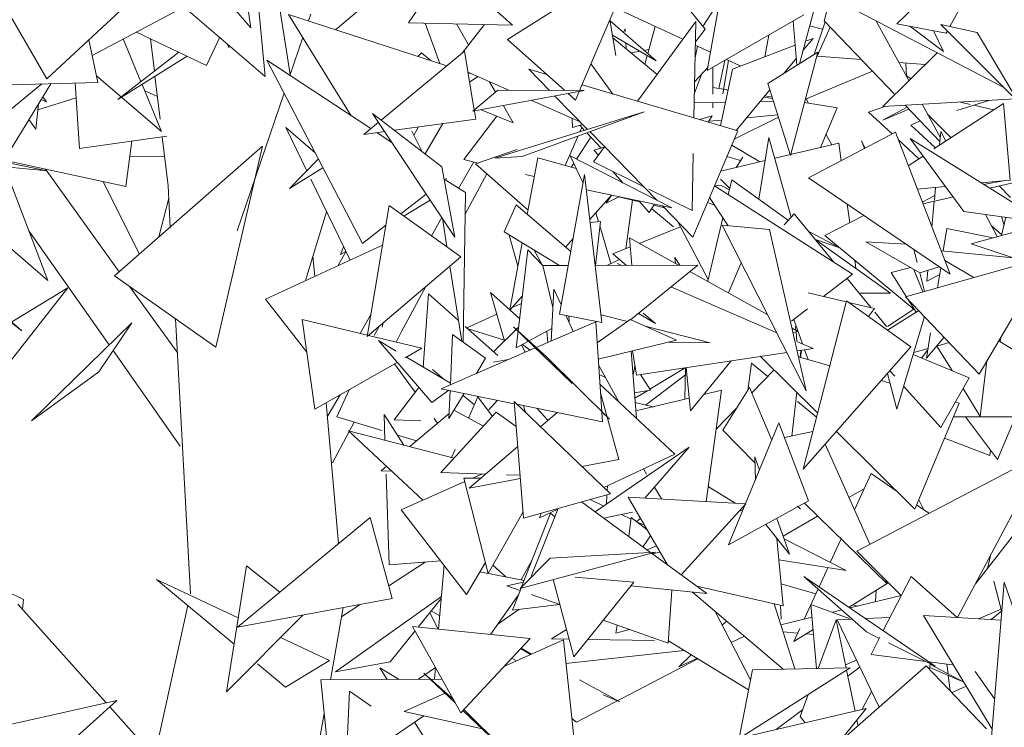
# Model space of a CAD drawing. Header units: metres. Extents: x -14.5 to 13.1, y -18.9 to 3.3.
# Tile 177 of 216: x 11.345 to 11.537, y 2.209 to 2.347. Entities that reach past the tile are written whole.
import ezdxf

# ---------------------------------------------------------------- set-up
doc = ezdxf.new("R2010")
doc.units = ezdxf.units.M
doc.layers.add('G-IMPT', color=7, linetype='Continuous', lineweight=5)
doc.layers.add('L-PLNT', color=7, linetype='Continuous', lineweight=5, true_color=0x005900)

# ---------------------------------------------------------------- blocks, each defined once
blk = doc.blocks.new('ÁRVORES ORNAMENTAIS - Pequeno e Médio Porte - Ipê-roxo-2940656-CORTE_CALÇADA')
at = {"layer": 'G-IMPT', "color": 253, "true_color": 0xaaaaaa}
for p, q in [((7.70893, 2.34503), (7.68801, 2.36949)), ((7.81598, 2.338), (7.82349, 2.36602)), ((7.70893, 2.34503), (7.70672, 2.36061)), ((7.71178, 2.33553), (7.68525, 2.35834)), ((7.7472, 2.35703), (7.7397, 2.34596)), ((7.75999, 2.34552), (7.7472, 2.35703)), ((7.75901, 2.34271), (7.78414, 2.35857)), ((7.77311, 2.33275), (7.78414, 2.35857)), ((7.7255, 2.34463), (7.73922, 2.3562)), ((7.66913, 2.33504), (7.65824, 2.35404)), ((7.66913, 2.33504), (7.68975, 2.35416)), ((7.71664, 2.33587), (7.71385, 2.35365)), ((7.79801, 2.33666), (7.80099, 2.35352)), ((7.82021, 2.352), (7.85586, 2.33335)), ((7.83496, 2.34581), (7.84117, 2.35177)), ((7.71178, 2.33553), (7.71035, 2.35071)), ((7.79282, 2.35067), (7.79761, 2.34472)), ((7.82083, 2.34636), (7.82211, 2.35101)), ((7.84533, 2.34526), (7.84768, 2.34951)), ((7.67802, 2.33963), (7.69598, 2.34911)), ((7.72855, 2.32785), (7.71632, 2.34762)), ((7.74717, 2.33759), (7.71632, 2.34762)), ((7.72021, 2.34636), (7.72065, 2.34767)), ((7.79324, 2.34277), (7.78112, 2.34838)), ((7.79715, 2.34529), (7.79943, 2.34876)), ((7.79801, 2.33666), (7.81687, 2.34753)), ((7.75999, 2.34552), (7.7397, 2.34596)), ((7.74296, 2.34589), (7.74581, 2.33803)), ((7.74906, 2.34576), (7.75141, 2.34166)), ((7.75456, 2.34564), (7.75011, 2.34002)), ((7.77901, 2.34656), (7.7802, 2.33963)), ((7.78803, 2.33857), (7.77903, 2.34639)), ((7.79575, 2.34621), (7.78442, 2.33067)), ((7.79541, 2.32743), (7.79575, 2.34621)), ((7.8155, 2.3377), (7.81477, 2.34632)), ((7.81885, 2.33981), (7.82099, 2.34619)), ((7.82083, 2.34636), (7.8346, 2.332)), ((7.83087, 2.34642), (7.83735, 2.33471)), ((7.83496, 2.34581), (7.84461, 2.34396)), ((7.84359, 2.34564), (7.8587, 2.3305)), ((7.84359, 2.34564), (7.85069, 2.34409)), ((7.70034, 2.33766), (7.68663, 2.34417)), ((7.77952, 2.3436), (7.78803, 2.33857)), ((7.78173, 2.34429), (7.78196, 2.34481)), ((7.78199, 2.34429), (7.78196, 2.34481)), ((7.78785, 2.34526), (7.78641, 2.33998)), ((7.79761, 2.34472), (7.79568, 2.34225)), ((7.82052, 2.34477), (7.81796, 2.34538)), ((7.81944, 2.33951), (7.82201, 2.34513)), ((7.84407, 2.34037), (7.83753, 2.34532)), ((7.84407, 2.34037), (7.84218, 2.34429)), ((7.84461, 2.34396), (7.8448, 2.34429)), ((7.8587, 2.3305), (7.85069, 2.34409)), ((7.67738, 2.34269), (7.67913, 2.33434)), ((7.68408, 2.34283), (7.68751, 2.3345)), ((7.69015, 2.33653), (7.68939, 2.34286)), ((7.70034, 2.33766), (7.70291, 2.34316)), ((7.7043, 2.34196), (7.70472, 2.34113)), ((7.71659, 2.33572), (7.71911, 2.34312)), ((7.7702, 2.33277), (7.75901, 2.34271)), ((7.78826, 2.33593), (7.77961, 2.34308)), ((7.78221, 2.34093), (7.78214, 2.34205)), ((7.79865, 2.34026), (7.79567, 2.34165)), ((7.80999, 2.34356), (7.80926, 2.33935)), ((7.81864, 2.34295), (7.81668, 2.3406)), ((7.81715, 2.34238), (7.81864, 2.34295)), ((7.69494, 2.34023), (7.68298, 2.331)), ((7.75064, 2.34046), (7.7344, 2.32702)), ((7.74226, 2.34011), (7.74157, 2.33941)), ((7.74411, 2.33858), (7.74226, 2.34011)), ((7.75255, 2.32893), (7.75064, 2.34046)), ((7.78318, 2.34013), (7.78486, 2.34044)), ((7.7857, 2.3406), (7.78663, 2.34077)), ((7.79562, 2.33918), (7.79607, 2.34146)), ((7.80296, 2.33693), (7.81517, 2.34162)), ((7.80983, 2.33413), (7.81959, 2.34028)), ((7.81422, 2.32011), (7.81959, 2.34028)), ((7.83224, 2.32966), (7.84285, 2.34015)), ((7.69652, 2.33947), (7.68298, 2.331)), ((7.73073, 2.30296), (7.71208, 2.33869)), ((7.71208, 2.33869), (7.73236, 2.32534)), ((7.77533, 2.33795), (7.7796, 2.33209)), ((7.7863, 2.33959), (7.78585, 2.33792)), ((7.80024, 2.33317), (7.80143, 2.33863)), ((7.80215, 2.33864), (7.80105, 2.3321)), ((7.80454, 2.33754), (7.80177, 2.33882)), ((7.81539, 2.33906), (7.81287, 2.33605)), ((7.81944, 2.33951), (7.82805, 2.33883)), ((7.83539, 2.33825), (7.84052, 2.33784)), ((7.83686, 2.33567), (7.83672, 2.33814)), ((7.75927, 2.33283), (7.75132, 2.33634)), ((7.75223, 2.33594), (7.75134, 2.33623)), ((7.76668, 2.33589), (7.76317, 2.33693)), ((7.76317, 2.33693), (7.76722, 2.33278)), ((7.79685, 2.33589), (7.7955, 2.33229)), ((7.79554, 2.33448), (7.79812, 2.33725)), ((7.79911, 2.33204), (7.79911, 2.33729)), ((7.80296, 2.33693), (7.80059, 2.3259)), ((7.81714, 2.33109), (7.83026, 2.33652)), ((7.67913, 2.33434), (7.6535, 2.33368)), ((7.65969, 2.32712), (7.66816, 2.33406)), ((7.66062, 2.31886), (7.66993, 2.3341)), ((7.67471, 2.33423), (7.6755, 2.3215)), ((7.67886, 2.33563), (7.69151, 2.32481)), ((7.68773, 2.33397), (7.69151, 2.32481)), ((7.69126, 2.32717), (7.69026, 2.33556)), ((7.75164, 2.33441), (7.75327, 2.33548)), ((7.75554, 2.33448), (7.7567, 2.33246)), ((7.81422, 2.32011), (7.80983, 2.33413)), ((7.83686, 2.33567), (7.83775, 2.3351)), ((7.68826, 2.3327), (7.69064, 2.3317)), ((7.70629, 2.30543), (7.71543, 2.33229)), ((7.75716, 2.33284), (7.7523, 2.32872)), ((7.77396, 2.33275), (7.7523, 2.32872)), ((7.75716, 2.33284), (7.77396, 2.33275)), ((7.77231, 2.33089), (7.77087, 2.33217)), ((7.77231, 2.33089), (7.77303, 2.33258)), ((7.80394, 2.32492), (7.77358, 2.33386)), ((7.80109, 2.33303), (7.79911, 2.33335)), ((7.80209, 2.33287), (7.80121, 2.33302)), ((7.81022, 2.33288), (7.80364, 2.32501)), ((7.66701, 2.32521), (7.66751, 2.33016)), ((7.67489, 2.33137), (7.6674, 2.32904)), ((7.66806, 2.33105), (7.66909, 2.33059)), ((7.66835, 2.33152), (7.66909, 2.33059)), ((7.7732, 2.32668), (7.76376, 2.33085)), ((7.76829, 2.33169), (7.77465, 2.3252)), ((7.79546, 2.33035), (7.80157, 2.33047)), ((7.79911, 2.32941), (7.79911, 2.33042)), ((7.80831, 2.3306), (7.81092, 2.33065)), ((7.80907, 2.3315), (7.81073, 2.33125)), ((7.81065, 2.33149), (7.80925, 2.33172)), ((7.82337, 2.32943), (7.81698, 2.33047)), ((7.81776, 2.33034), (7.81731, 2.33115)), ((7.83224, 2.32966), (7.85806, 2.33114)), ((7.85581, 2.33025), (7.84223, 2.32139)), ((7.84669, 2.32887), (7.85294, 2.33084)), ((7.84929, 2.33008), (7.84742, 2.33053)), ((7.85708, 2.31531), (7.85581, 2.33025)), ((7.74876, 2.30421), (7.73271, 2.32832)), ((7.74624, 2.31788), (7.73271, 2.32832)), ((7.75284, 2.32721), (7.75258, 2.32877)), ((7.75387, 2.32901), (7.76014, 2.32647)), ((7.78569, 2.32864), (7.75658, 2.31956)), ((7.75822, 2.32982), (7.76014, 2.32647)), ((7.76187, 2.31994), (7.78569, 2.32864)), ((7.82008, 2.32167), (7.82337, 2.32943)), ((7.83285, 2.3297), (7.82944, 2.32858)), ((7.83407, 2.32431), (7.82944, 2.32858)), ((7.83699, 2.32951), (7.83228, 2.32702)), ((7.83228, 2.32702), (7.83734, 2.32914)), ((7.8366, 2.32991), (7.84338, 2.32285)), ((7.8399, 2.3301), (7.84345, 2.32367)), ((7.85388, 2.32899), (7.85, 2.32991)), ((7.66566, 2.32712), (7.66701, 2.32521)), ((7.73387, 2.32658), (7.73099, 2.3242)), ((7.75284, 2.32721), (7.73698, 2.32503)), ((7.74641, 2.32633), (7.74294, 2.32043)), ((7.75692, 2.32778), (7.75049, 2.31931)), ((7.77172, 2.32554), (7.77167, 2.32735)), ((7.79899, 2.32785), (7.79647, 2.32712)), ((7.79818, 2.32661), (7.79899, 2.32785)), ((7.7983, 2.32679), (7.80083, 2.32702)), ((7.80325, 2.32329), (7.81188, 2.32759)), ((7.80571, 2.32748), (7.81173, 2.32805)), ((7.83954, 2.32685), (7.83773, 2.32603)), ((7.84556, 2.32356), (7.84096, 2.32817)), ((7.71988, 2.31714), (7.7158, 2.32559)), ((7.7158, 2.32559), (7.72152, 2.32062)), ((7.73508, 2.32477), (7.73099, 2.3242)), ((7.73355, 2.32456), (7.73652, 2.3226)), ((7.7423, 2.32092), (7.74036, 2.32485)), ((7.74074, 2.32408), (7.74167, 2.32567)), ((7.77369, 2.32618), (7.77172, 2.32554)), ((7.77312, 2.326), (7.77405, 2.32501)), ((7.77316, 2.32473), (7.77352, 2.32557)), ((7.77448, 2.32455), (7.7773, 2.32156)), ((7.77507, 2.32477), (7.78816, 2.3114)), ((7.80394, 2.32492), (7.7952, 2.30421)), ((7.81775, 2.31572), (7.83471, 2.32464)), ((7.83471, 2.32464), (7.84537, 2.29697)), ((7.83773, 2.32603), (7.84255, 2.3216)), ((7.8433, 2.32209), (7.84356, 2.3248)), ((7.84457, 2.32292), (7.84356, 2.3248)), ((7.6755, 2.3215), (7.69257, 2.3239)), ((7.6846, 2.31403), (7.68574, 2.32294)), ((7.69281, 2.31421), (7.69167, 2.32377)), ((7.77027, 2.31816), (7.77281, 2.32394)), ((7.7753, 2.32368), (7.77251, 2.3194)), ((7.80808, 2.31158), (7.81003, 2.32361)), ((7.81439, 2.30805), (7.81003, 2.32361)), ((7.81117, 2.31956), (7.82365, 2.32251)), ((7.82232, 2.3222), (7.82117, 2.32425)), ((7.82365, 2.32251), (7.82413, 2.31908)), ((7.82881, 2.32154), (7.82807, 2.32294)), ((7.82867, 2.32147), (7.82807, 2.32294)), ((7.83931, 2.31948), (7.83526, 2.32322)), ((7.86398, 2.30694), (7.83758, 2.3234)), ((7.84809, 2.30921), (7.83758, 2.3234)), ((7.64353, 2.32227), (7.66924, 2.31713)), ((7.68238, 2.29663), (7.71125, 2.32194)), ((7.7021, 2.28275), (7.71125, 2.32194)), ((7.7609, 2.3213), (7.75279, 2.31845)), ((7.77797, 2.32181), (7.77581, 2.31885)), ((7.77791, 2.32173), (7.77588, 2.32115)), ((7.77676, 2.32016), (7.77588, 2.32115)), ((7.80824, 2.31887), (7.80277, 2.32214)), ((7.64057, 2.31979), (7.66924, 2.31713)), ((7.6846, 2.31403), (7.66081, 2.31917)), ((7.69213, 2.31986), (7.68535, 2.31991)), ((7.72213, 2.31944), (7.71652, 2.31368)), ((7.75244, 2.31884), (7.74949, 2.3137)), ((7.75329, 2.31863), (7.75049, 2.31931)), ((7.76187, 2.31994), (7.75658, 2.31956)), ((7.76494, 2.31967), (7.76289, 2.30861)), ((7.77243, 2.31754), (7.76494, 2.31967)), ((7.79111, 2.30989), (7.77126, 2.32004)), ((7.77377, 2.3147), (7.77126, 2.32004)), ((7.78553, 2.31405), (7.77581, 2.31885)), ((7.79508, 2.30935), (7.79528, 2.32048)), ((7.80063, 2.31708), (7.8093, 2.31912)), ((7.80183, 2.31991), (7.8045, 2.31911)), ((7.80366, 2.31779), (7.80493, 2.31979)), ((7.8401, 2.32), (7.83722, 2.31812)), ((7.66089, 2.31791), (7.66933, 2.29575)), ((7.66891, 2.31742), (7.68329, 2.29743)), ((7.72303, 2.31772), (7.71652, 2.31368)), ((7.74876, 2.30421), (7.74624, 2.31788)), ((7.76305, 2.30943), (7.75279, 2.31845)), ((7.77196, 2.31855), (7.77148, 2.31782)), ((7.78151, 2.3148), (7.77956, 2.317)), ((7.68013, 2.31499), (7.68723, 2.30089)), ((7.72831, 2.29968), (7.72066, 2.31552)), ((7.74668, 2.31547), (7.75082, 2.31287)), ((7.74698, 2.31552), (7.74711, 2.31563)), ((7.75075, 2.30869), (7.75499, 2.31652)), ((7.76426, 2.316), (7.76253, 2.31641)), ((7.76917, 2.28918), (7.77408, 2.31642)), ((7.77746, 2.28754), (7.77408, 2.31642)), ((7.80062, 2.31552), (7.80241, 2.31369)), ((7.8028, 2.31534), (7.80211, 2.31246)), ((7.8028, 2.31534), (7.81386, 2.30746)), ((7.81775, 2.31572), (7.84537, 2.29697)), ((7.85708, 2.31531), (7.85144, 2.31476)), ((7.85191, 2.31447), (7.85612, 2.31521)), ((7.8531, 2.31373), (7.86052, 2.31546)), ((7.69325, 2.30616), (7.69281, 2.31421)), ((7.75082, 2.31287), (7.75038, 2.28372)), ((7.79111, 2.30989), (7.77444, 2.31338)), ((7.79508, 2.30935), (7.78659, 2.31353)), ((7.80074, 2.31423), (7.79942, 2.3142)), ((7.82633, 2.29697), (7.79942, 2.31419)), ((7.80074, 2.31423), (7.80233, 2.31339)), ((7.84448, 2.31408), (7.83898, 2.31354)), ((7.84231, 2.31137), (7.84254, 2.31389)), ((7.85718, 2.31193), (7.85495, 2.31416)), ((7.69294, 2.3118), (7.69104, 2.30423)), ((7.73822, 2.30875), (7.74318, 2.31259)), ((7.74396, 2.31142), (7.73884, 2.30831)), ((7.77932, 2.31236), (7.77511, 2.30761)), ((7.77932, 2.31236), (7.77829, 2.31084)), ((7.77829, 2.31084), (7.78075, 2.31206)), ((7.78483, 2.31105), (7.78071, 2.31204)), ((7.7834, 2.31139), (7.78213, 2.30193)), ((7.78665, 2.309), (7.78466, 2.31124)), ((7.79803, 2.31092), (7.79941, 2.31045)), ((7.8021, 2.3064), (7.79845, 2.3119)), ((7.83996, 2.311), (7.8424, 2.31228)), ((7.84008, 2.31069), (7.84576, 2.31201)), ((7.84183, 2.30616), (7.84229, 2.3112)), ((7.63357, 2.31), (7.66427, 2.28588)), ((7.72374, 2.30915), (7.71964, 2.29571)), ((7.73596, 2.31038), (7.73168, 2.28482)), ((7.7499, 2.30034), (7.73596, 2.31038)), ((7.7607, 2.31047), (7.75835, 2.3052)), ((7.7607, 2.31047), (7.77137, 2.30139)), ((7.78665, 2.309), (7.7877, 2.31061)), ((7.79142, 2.3062), (7.78714, 2.30974)), ((7.78963, 2.3099), (7.78756, 2.31039)), ((7.78925, 2.31028), (7.7952, 2.30421)), ((7.8253, 2.31059), (7.82579, 2.30699)), ((7.86398, 2.30694), (7.84809, 2.30921)), ((7.63769, 2.3086), (7.66427, 2.28588)), ((7.6544, 2.30867), (7.66933, 2.29575)), ((7.74622, 2.30802), (7.74418, 2.30446)), ((7.74632, 2.30787), (7.7472, 2.30229)), ((7.7772, 2.30722), (7.77518, 2.30702)), ((7.7772, 2.30722), (7.77619, 2.29866)), ((7.77627, 2.30892), (7.77678, 2.30718)), ((7.79817, 2.2959), (7.79228, 2.30719)), ((7.80105, 2.30798), (7.79809, 2.29557)), ((7.81499, 2.30871), (7.81303, 2.30656)), ((7.81499, 2.30871), (7.8227, 2.29929)), ((7.82855, 2.30839), (7.82096, 2.30453)), ((7.86737, 2.30777), (7.84951, 2.30291)), ((7.85459, 2.3043), (7.85226, 2.30861)), ((7.85543, 2.30816), (7.8559, 2.30653)), ((7.85543, 2.30452), (7.85626, 2.30805)), ((7.66565, 2.30543), (7.68131, 2.28316)), ((7.73073, 2.30296), (7.73532, 2.3065)), ((7.76919, 2.29864), (7.75835, 2.3052)), ((7.77708, 2.30618), (7.77919, 2.29903)), ((7.79281, 2.30617), (7.78475, 2.30297)), ((7.80094, 2.3065), (7.81013, 2.3057)), ((7.80094, 2.3065), (7.81733, 2.27422)), ((7.81013, 2.3057), (7.81733, 2.27422)), ((7.81782, 2.30526), (7.82384, 2.30209)), ((7.84475, 2.30589), (7.84406, 2.30149)), ((7.8538, 2.30408), (7.84475, 2.30589)), ((7.85545, 2.30461), (7.85341, 2.30648)), ((7.76104, 2.29854), (7.75933, 2.3046)), ((7.77182, 2.30389), (7.77036, 2.30225)), ((7.7833, 2.29869), (7.78283, 2.30404)), ((7.79241, 2.29872), (7.78283, 2.30404)), ((7.81902, 2.30379), (7.83377, 2.29329)), ((7.81914, 2.3037), (7.82384, 2.30209)), ((7.82096, 2.30453), (7.83837, 2.2901)), ((7.83947, 2.29721), (7.82897, 2.30326)), ((7.83678, 2.3028), (7.82897, 2.30326)), ((7.7118, 2.29212), (7.73466, 2.30259)), ((7.72594, 2.2986), (7.72752, 2.30131)), ((7.72706, 2.30227), (7.72646, 2.3008)), ((7.72747, 2.30141), (7.72646, 2.3008)), ((7.76187, 2.30306), (7.75946, 2.28999)), ((7.76298, 2.30168), (7.76074, 2.28258)), ((7.76298, 2.30168), (7.76594, 2.29863)), ((7.76589, 2.29867), (7.76424, 2.30163)), ((7.78299, 2.30227), (7.77955, 2.30091)), ((7.83831, 2.30176), (7.83896, 2.29923)), ((7.84361, 2.30154), (7.85774, 2.30013)), ((7.86039, 2.29923), (7.84951, 2.30291)), ((7.72143, 2.29653), (7.72108, 2.30045)), ((7.7499, 2.30034), (7.73168, 2.28482)), ((7.78091, 2.2998), (7.77839, 2.29867)), ((7.78227, 2.29868), (7.77955, 2.30091)), ((7.79267, 2.29872), (7.79168, 2.30024)), ((7.7918, 2.29906), (7.79168, 2.30024)), ((7.8268, 2.29969), (7.82702, 2.29809)), ((7.8367, 2.29256), (7.86456, 2.30041)), ((7.84433, 2.29965), (7.85001, 2.29631)), ((7.85106, 2.27747), (7.86456, 2.30041)), ((7.74779, 2.29855), (7.75011, 2.28392)), ((7.76592, 2.29863), (7.77087, 2.29864)), ((7.76592, 2.29863), (7.76788, 2.29049)), ((7.77616, 2.29866), (7.79614, 2.29873)), ((7.78128, 2.29868), (7.7805, 2.29902)), ((7.78305, 2.28808), (7.79614, 2.29873)), ((7.8098, 2.28906), (7.79462, 2.29749)), ((7.80458, 2.29907), (7.80213, 2.29332)), ((7.83769, 2.29824), (7.8339, 2.29732)), ((7.84008, 2.29351), (7.83829, 2.29789)), ((7.83947, 2.29721), (7.84322, 2.29842)), ((7.84084, 2.29557), (7.84104, 2.29772)), ((7.84355, 2.2982), (7.84294, 2.29432)), ((7.7021, 2.28275), (7.68238, 2.29663)), ((7.82633, 2.29697), (7.82071, 2.29262)), ((7.82527, 2.29615), (7.82997, 2.29041)), ((7.8339, 2.29732), (7.83682, 2.29259)), ((7.83948, 2.29721), (7.84041, 2.2936)), ((7.84084, 2.29557), (7.84335, 2.29693)), ((7.64701, 2.27842), (7.67327, 2.29429)), ((7.64804, 2.26224), (7.67327, 2.29429)), ((7.68538, 2.29452), (7.69459, 2.28173)), ((7.7383, 2.28564), (7.74312, 2.29457)), ((7.76808, 2.29405), (7.76752, 2.28391)), ((7.76949, 2.29096), (7.76808, 2.29405)), ((7.81159, 2.28552), (7.79093, 2.29449)), ((7.7118, 2.29212), (7.71987, 2.28172)), ((7.74362, 2.29312), (7.74257, 2.27885)), ((7.74362, 2.29312), (7.74948, 2.2879)), ((7.76141, 2.28824), (7.75571, 2.29337)), ((7.75571, 2.29337), (7.75847, 2.28394)), ((7.76193, 2.29272), (7.75949, 2.28996)), ((7.82516, 2.29175), (7.81672, 2.25892)), ((7.82511, 2.29157), (7.81766, 2.29335)), ((7.82516, 2.29175), (7.83771, 2.28277)), ((7.82765, 2.29325), (7.83377, 2.29329)), ((7.85106, 2.27747), (7.8367, 2.29256)), ((7.83712, 2.29212), (7.83873, 2.28952)), ((7.76176, 2.29127), (7.75992, 2.29045)), ((7.81759, 2.2902), (7.81446, 2.28778)), ((7.83066, 2.29025), (7.82557, 2.29146)), ((7.82945, 2.28868), (7.83066, 2.29025)), ((7.83315, 2.28603), (7.83927, 2.28986)), ((7.83319, 2.28675), (7.83829, 2.29016)), ((7.69717, 2.23464), (7.69423, 2.28829)), ((7.71895, 2.2881), (7.72145, 2.27065)), ((7.71895, 2.2881), (7.73172, 2.28505)), ((7.7303, 2.28539), (7.7324, 2.28912)), ((7.75695, 2.28913), (7.75096, 2.28646)), ((7.77746, 2.28754), (7.76917, 2.28918)), ((7.77186, 2.28578), (7.77042, 2.28894)), ((7.77109, 2.28775), (7.77098, 2.28883)), ((7.77654, 2.2836), (7.78299, 2.2881)), ((7.77729, 2.28901), (7.78242, 2.2877)), ((7.78299, 2.2881), (7.79198, 2.28406)), ((7.7879, 2.28731), (7.78458, 2.28932)), ((7.78553, 2.28933), (7.7879, 2.28731)), ((7.81659, 2.28335), (7.8149, 2.28812)), ((7.8307, 2.28952), (7.83297, 2.28675)), ((7.835, 2.27066), (7.84037, 2.2887)), ((7.66618, 2.26835), (7.68573, 2.28748)), ((7.67933, 2.27792), (7.68573, 2.28748)), ((7.73401, 2.28675), (7.733, 2.285)), ((7.73461, 2.28663), (7.73455, 2.28675)), ((7.73461, 2.28663), (7.73478, 2.28746)), ((7.75077, 2.28675), (7.75714, 2.28107)), ((7.75117, 2.28639), (7.75843, 2.2841)), ((7.76122, 2.28667), (7.75632, 2.2818)), ((7.76669, 2.28076), (7.76022, 2.28667)), ((7.76022, 2.28667), (7.77167, 2.27564)), ((7.76074, 2.28258), (7.76766, 2.28637)), ((7.77627, 2.28769), (7.76462, 2.28265)), ((7.77627, 2.28769), (7.77754, 2.26817)), ((7.78616, 2.28675), (7.79857, 2.28359)), ((7.81568, 2.28579), (7.81454, 2.28643)), ((7.81524, 2.28675), (7.8153, 2.286)), ((7.7319, 2.28501), (7.74234, 2.28251)), ((7.73729, 2.28372), (7.7383, 2.28564)), ((7.74789, 2.27541), (7.74831, 2.28521)), ((7.74831, 2.28521), (7.75477, 2.28055)), ((7.76672, 2.28586), (7.76688, 2.28363)), ((7.77675, 2.2804), (7.79198, 2.28406)), ((7.81474, 2.28557), (7.81568, 2.28579)), ((7.81533, 2.28571), (7.81548, 2.28383)), ((7.84157, 2.28552), (7.84079, 2.28059)), ((7.84423, 2.28465), (7.84079, 2.28059)), ((7.85518, 2.28379), (7.85525, 2.28459)), ((7.73731, 2.28196), (7.73387, 2.284)), ((7.73387, 2.284), (7.74424, 2.27191)), ((7.73905, 2.28064), (7.74234, 2.28251)), ((7.76445, 2.28258), (7.74608, 2.27463)), ((7.76176, 2.28314), (7.76249, 2.28173)), ((7.76196, 2.28325), (7.76348, 2.28216)), ((7.79049, 2.2837), (7.79857, 2.28359)), ((7.81864, 2.28246), (7.81564, 2.28376)), ((7.81564, 2.28201), (7.81864, 2.28246)), ((7.81627, 2.2821), (7.81612, 2.28074)), ((7.81622, 2.28071), (7.81638, 2.28212)), ((7.83771, 2.28277), (7.81672, 2.25892)), ((7.81767, 2.28029), (7.81699, 2.28221)), ((7.84109, 2.28246), (7.83828, 2.28168)), ((7.83982, 2.28061), (7.84104, 2.28218)), ((7.84522, 2.28361), (7.84278, 2.28293)), ((7.8428, 2.28294), (7.84576, 2.27816)), ((7.85489, 2.28397), (7.86228, 2.27933)), ((7.68209, 2.28205), (7.69519, 2.26343)), ((7.7479, 2.27569), (7.7393, 2.28078)), ((7.75298, 2.27762), (7.75477, 2.28055)), ((7.75628, 2.27983), (7.75917, 2.2803)), ((7.76669, 2.28076), (7.77892, 2.26866)), ((7.78316, 2.28194), (7.78417, 2.26888)), ((7.78421, 2.27726), (7.7834, 2.282)), ((7.78421, 2.27726), (7.81354, 2.28169)), ((7.80842, 2.28092), (7.81954, 2.2699)), ((7.8219, 2.27908), (7.81582, 2.28082)), ((7.84909, 2.27673), (7.83817, 2.2813)), ((7.72145, 2.27065), (7.73751, 2.27976)), ((7.74101, 2.27393), (7.737, 2.27948)), ((7.74667, 2.27642), (7.74438, 2.27834)), ((7.78078, 2.27204), (7.77683, 2.27912)), ((7.7839, 2.27904), (7.78352, 2.27724)), ((7.79372, 2.2787), (7.78683, 2.27454)), ((7.79363, 2.2726), (7.79379, 2.27871)), ((7.79473, 2.2703), (7.79387, 2.27872)), ((7.80268, 2.28005), (7.79473, 2.2703)), ((7.80663, 2.27962), (7.80591, 2.27426)), ((7.80979, 2.27701), (7.80663, 2.27962)), ((7.80669, 2.27384), (7.81106, 2.2783)), ((7.85257, 2.28004), (7.85128, 2.26923)), ((7.67933, 2.27792), (7.66618, 2.26835)), ((7.77694, 2.27742), (7.77813, 2.27679)), ((7.78496, 2.27738), (7.78695, 2.27434)), ((7.78597, 2.27144), (7.79376, 2.27733)), ((7.835, 2.27066), (7.83314, 2.27757)), ((7.83457, 2.27706), (7.83362, 2.27812)), ((7.84355, 2.26704), (7.84909, 2.27673)), ((7.72571, 2.26916), (7.72812, 2.27443)), ((7.74172, 2.27485), (7.73694, 2.26858)), ((7.76035, 2.2717), (7.74608, 2.27463)), ((7.77706, 2.27552), (7.79169, 2.26186)), ((7.80102, 2.26656), (7.80627, 2.27483)), ((7.81058, 2.26456), (7.80627, 2.27483)), ((7.83364, 2.27571), (7.83193, 2.2762)), ((7.84355, 2.26704), (7.83632, 2.2751)), ((7.84791, 2.27468), (7.85128, 2.26923)), ((7.72636, 2.27343), (7.72388, 2.26912)), ((7.74756, 2.27433), (7.74424, 2.27191)), ((7.7476, 2.26881), (7.74784, 2.27427)), ((7.7476, 2.26881), (7.75059, 2.27371)), ((7.75257, 2.27148), (7.75036, 2.27333)), ((7.75327, 2.27307), (7.75145, 2.26889)), ((7.75327, 2.27307), (7.75608, 2.26922)), ((7.77717, 2.27384), (7.78074, 2.26081)), ((7.78379, 2.27379), (7.78695, 2.27434)), ((7.78632, 2.27423), (7.78387, 2.27275)), ((7.79447, 2.2728), (7.78406, 2.27029)), ((7.80076, 2.27431), (7.79732, 2.27349)), ((7.80076, 2.27431), (7.79779, 2.25263)), ((7.8145, 2.2654), (7.81546, 2.27394)), ((7.72609, 2.24441), (7.72363, 2.27189)), ((7.75542, 2.27048), (7.75705, 2.27238)), ((7.76217, 2.24939), (7.76031, 2.27211)), ((7.77912, 2.25412), (7.76031, 2.27211)), ((7.77754, 2.26817), (7.76085, 2.2716)), ((7.76216, 2.27133), (7.76257, 2.26995)), ((7.76473, 2.2708), (7.76692, 2.26846)), ((7.78743, 2.2711), (7.78394, 2.27192)), ((7.79972, 2.26673), (7.80373, 2.27082)), ((7.81934, 2.2691), (7.81564, 2.27216)), ((7.84715, 2.27183), (7.83849, 2.25112)), ((7.84715, 2.27183), (7.84641, 2.27205)), ((7.72571, 2.26916), (7.73449, 2.2665)), ((7.73883, 2.26362), (7.73494, 2.26958)), ((7.73494, 2.26958), (7.73511, 2.26457)), ((7.74764, 2.26979), (7.73996, 2.26333)), ((7.74538, 2.26789), (7.7447, 2.26884)), ((7.74601, 2.2583), (7.75682, 2.27002)), ((7.74858, 2.27042), (7.75435, 2.26735)), ((7.75682, 2.27002), (7.76071, 2.26725)), ((7.76869, 2.26999), (7.76545, 2.26719)), ((7.77741, 2.27011), (7.77892, 2.26866)), ((7.84604, 2.26917), (7.87587, 2.26916)), ((7.85464, 2.26084), (7.84838, 2.26917)), ((7.85464, 2.26084), (7.85817, 2.26917)), ((7.72489, 2.26015), (7.72909, 2.26813)), ((7.74212, 2.26833), (7.73694, 2.26858)), ((7.812, 2.268), (7.80218, 2.24417)), ((7.81778, 2.25274), (7.812, 2.268)), ((7.74254, 2.25291), (7.72799, 2.26641)), ((7.72799, 2.26641), (7.7486, 2.26111)), ((7.73756, 2.26556), (7.74128, 2.26444)), ((7.8073, 2.26018), (7.80102, 2.26656)), ((7.81861, 2.26625), (7.81309, 2.26511)), ((7.8232, 2.26628), (7.83849, 2.25112)), ((7.84427, 2.26495), (7.85315, 2.26163)), ((7.76103, 2.26338), (7.75158, 2.25523)), ((7.79445, 2.26323), (7.77613, 2.2506)), ((7.79445, 2.26323), (7.78581, 2.2533)), ((7.82104, 2.26383), (7.82969, 2.24429)), ((7.74879, 2.2628), (7.7481, 2.26123)), ((7.77784, 2.25535), (7.79169, 2.26186)), ((7.80819, 2.25877), (7.80728, 2.26133)), ((7.80739, 2.25682), (7.80728, 2.26133)), ((7.82718, 2.24297), (7.86385, 2.26212)), ((7.84685, 2.23), (7.86385, 2.26212)), ((7.85315, 2.26163), (7.85324, 2.2627)), ((7.73542, 2.25951), (7.73437, 2.25862)), ((7.78074, 2.26081), (7.77356, 2.25944)), ((7.73647, 2.25854), (7.73437, 2.25862)), ((7.73534, 2.25798), (7.73594, 2.24025)), ((7.74601, 2.2583), (7.75478, 2.25799)), ((7.75052, 2.25719), (7.75385, 2.25719)), ((7.75052, 2.25719), (7.75526, 2.23861)), ((7.76154, 2.25714), (7.75158, 2.25523)), ((7.75223, 2.25719), (7.75402, 2.25798)), ((7.75884, 2.25785), (7.76149, 2.25776)), ((7.78554, 2.25897), (7.78615, 2.25798)), ((7.82998, 2.25806), (7.82672, 2.25099)), ((7.83489, 2.25469), (7.82998, 2.25806)), ((7.7383, 2.25103), (7.75069, 2.25651)), ((7.77846, 2.25475), (7.77851, 2.25566)), ((7.78768, 2.25545), (7.7891, 2.25312)), ((7.79819, 2.25556), (7.80347, 2.25232)), ((7.76217, 2.24939), (7.77912, 2.25412)), ((7.77832, 2.25211), (7.77842, 2.25392)), ((7.80553, 2.2522), (7.78255, 2.25348)), ((7.79027, 2.24025), (7.78255, 2.25348)), ((7.82865, 2.25517), (7.82565, 2.25341)), ((7.77347, 2.25254), (7.78691, 2.2427)), ((7.7778, 2.25175), (7.77516, 2.25301)), ((7.80553, 2.2522), (7.79292, 2.23831)), ((7.81778, 2.25274), (7.80218, 2.24417)), ((7.81621, 2.25115), (7.81564, 2.25173)), ((7.81695, 2.25228), (7.83309, 2.2366)), ((7.84126, 2.25033), (7.83885, 2.25198)), ((7.83927, 2.25298), (7.84024, 2.25103)), ((7.73227, 2.24951), (7.70637, 2.22815)), ((7.73227, 2.24951), (7.73656, 2.2337)), ((7.7383, 2.25103), (7.75105, 2.23452)), ((7.76207, 2.25064), (7.75526, 2.23861)), ((7.76739, 2.25038), (7.76179, 2.23597)), ((7.7689, 2.25127), (7.76367, 2.23808)), ((7.7653, 2.24945), (7.76884, 2.25111)), ((7.76563, 2.25035), (7.7653, 2.24945)), ((7.76739, 2.25038), (7.76826, 2.24966)), ((7.7778, 2.24938), (7.78341, 2.25055)), ((7.78314, 2.2492), (7.78126, 2.2501)), ((7.78269, 2.2458), (7.78318, 2.24953)), ((7.78629, 2.24708), (7.78318, 2.24953)), ((7.80501, 2.25104), (7.80415, 2.25068)), ((7.8195, 2.2498), (7.81281, 2.24588)), ((7.78423, 2.2487), (7.78499, 2.2493)), ((7.78553, 2.24806), (7.78428, 2.24866)), ((7.81408, 2.24233), (7.8094, 2.24814)), ((7.81408, 2.24233), (7.81157, 2.24933)), ((7.85956, 2.24841), (7.85031, 2.23654)), ((7.78695, 2.24593), (7.78553, 2.24382)), ((7.78811, 2.24395), (7.78627, 2.24318)), ((7.81282, 2.23225), (7.81159, 2.24543)), ((7.81301, 2.24533), (7.82508, 2.23914)), ((7.82412, 2.24532), (7.822, 2.24072)), ((7.76151, 2.23567), (7.78788, 2.24276)), ((7.76736, 2.24157), (7.78788, 2.24276)), ((7.78712, 2.24256), (7.79789, 2.23467)), ((7.78881, 2.24275), (7.7873, 2.24242)), ((7.83584, 2.23427), (7.82718, 2.24297)), ((7.85326, 2.24211), (7.85269, 2.23959)), ((7.70811, 2.24011), (7.70423, 2.21551)), ((7.70811, 2.24011), (7.71459, 2.23493)), ((7.74299, 2.2408), (7.73588, 2.23618)), ((7.74601, 2.24104), (7.73594, 2.24025)), ((7.74559, 2.22773), (7.74665, 2.24021)), ((7.75105, 2.23452), (7.75472, 2.24073)), ((7.75871, 2.23791), (7.75619, 2.24024)), ((7.76151, 2.23567), (7.76736, 2.24157)), ((7.76168, 2.23733), (7.76383, 2.24122)), ((7.81198, 2.24128), (7.82508, 2.23914)), ((7.76228, 2.23721), (7.75364, 2.2389)), ((7.82904, 2.22719), (7.81686, 2.23803)), ((7.81686, 2.23803), (7.84249, 2.22051)), ((7.82154, 2.23972), (7.81983, 2.236)), ((7.83777, 2.23803), (7.83235, 2.22745)), ((7.83777, 2.23803), (7.84677, 2.23)), ((7.70651, 2.22997), (7.69053, 2.23744)), ((7.70569, 2.22478), (7.69053, 2.23744)), ((7.76217, 2.23692), (7.75891, 2.23621)), ((7.76153, 2.23527), (7.75891, 2.23621)), ((7.76793, 2.2374), (7.77196, 2.22234)), ((7.7837, 2.23692), (7.77196, 2.22234)), ((7.7837, 2.23692), (7.77221, 2.23786)), ((7.78307, 2.23615), (7.79789, 2.23467)), ((7.81282, 2.23225), (7.79596, 2.23609)), ((7.81918, 2.23459), (7.81242, 2.23658)), ((7.83333, 2.23679), (7.82566, 2.23202)), ((7.83275, 2.23737), (7.83309, 2.2366)), ((7.85304, 2.20151), (7.85593, 2.23688)), ((7.85544, 2.23128), (7.85392, 2.23707)), ((7.86226, 2.21866), (7.85593, 2.23688)), ((7.66459, 2.23353), (7.66116, 2.23521)), ((7.74613, 2.23411), (7.72545, 2.21942)), ((7.76121, 2.23445), (7.75571, 2.22669)), ((7.7617, 2.23573), (7.76003, 2.23143)), ((7.76923, 2.23252), (7.76363, 2.23452)), ((7.79108, 2.23535), (7.79039, 2.22497)), ((7.81281, 2.21993), (7.79511, 2.23495)), ((7.81963, 2.23557), (7.81693, 2.2297)), ((7.82588, 2.23187), (7.83583, 2.23428)), ((7.83082, 2.23307), (7.83093, 2.23529)), ((7.66347, 2.23262), (7.68074, 2.21334)), ((7.66459, 2.23353), (7.66438, 2.2316)), ((7.67965, 2.15542), (7.69666, 2.23232)), ((7.73656, 2.2337), (7.70637, 2.22815)), ((7.73028, 2.23254), (7.72671, 2.23023)), ((7.7461, 2.23371), (7.74159, 2.22814)), ((7.76003, 2.23143), (7.76915, 2.23255)), ((7.81105, 2.23266), (7.81512, 2.21998)), ((7.81232, 2.23237), (7.81242, 2.2297)), ((7.82566, 2.22984), (7.81822, 2.23256)), ((7.81929, 2.22007), (7.81822, 2.23256)), ((7.82729, 2.23221), (7.8264, 2.23247)), ((7.71908, 2.23048), (7.70423, 2.21551)), ((7.72447, 2.21788), (7.72699, 2.23194)), ((7.7455, 2.22774), (7.74385, 2.23093)), ((7.74581, 2.23032), (7.74415, 2.2313)), ((7.76126, 2.23158), (7.75714, 2.22871)), ((7.80644, 2.21788), (7.79956, 2.23117)), ((7.82241, 2.23103), (7.82423, 2.23147)), ((7.84018, 2.23041), (7.85533, 2.22947)), ((7.84018, 2.23041), (7.85359, 2.2082)), ((7.85535, 2.23161), (7.85095, 2.22974)), ((7.85548, 2.23131), (7.85339, 2.22959)), ((7.79039, 2.22497), (7.77772, 2.22949)), ((7.78019, 2.22698), (7.7804, 2.22854)), ((7.80167, 2.22921), (7.80094, 2.22851)), ((7.81235, 2.22859), (7.81844, 2.23007)), ((7.81961, 2.22007), (7.82317, 2.22955)), ((7.82509, 2.22019), (7.82317, 2.22955)), ((7.82336, 2.22958), (7.82623, 2.22969)), ((7.82336, 2.22958), (7.83154, 2.21251)), ((7.82892, 2.22979), (7.83365, 2.22998)), ((7.74099, 2.2274), (7.73612, 2.22138)), ((7.76344, 2.2259), (7.74051, 2.22825)), ((7.74993, 2.21144), (7.74051, 2.22825)), ((7.77053, 2.22766), (7.76761, 2.22582)), ((7.78019, 2.22698), (7.78286, 2.22766)), ((7.81564, 2.22697), (7.81279, 2.22722)), ((7.81608, 2.22786), (7.81492, 2.22533)), ((7.81864, 2.22765), (7.81492, 2.22533)), ((7.81872, 2.22669), (7.81731, 2.22682)), ((7.82904, 2.22719), (7.83157, 2.22593)), ((7.7243, 2.22165), (7.71475, 2.22612)), ((7.76344, 2.2259), (7.74993, 2.21144)), ((7.76993, 2.22567), (7.75834, 2.22044)), ((7.77104, 2.22577), (7.76761, 2.22582)), ((7.77225, 2.20427), (7.76993, 2.22567)), ((7.78769, 2.22555), (7.77468, 2.22572)), ((7.79042, 2.22544), (7.80606, 2.21589)), ((7.80267, 2.22516), (7.80524, 2.22635)), ((7.8317, 2.22619), (7.82995, 2.22276)), ((7.83335, 2.22505), (7.84249, 2.22051)), ((7.7616, 2.22393), (7.7635, 2.22277)), ((7.76167, 2.224), (7.76374, 2.22288)), ((7.77043, 2.22105), (7.79352, 2.22355)), ((7.79488, 2.22271), (7.79248, 2.22041)), ((7.82995, 2.22276), (7.84066, 2.22142)), ((7.71572, 2.21641), (7.71025, 2.22098)), ((7.7243, 2.22165), (7.71572, 2.21641)), ((7.72545, 2.21942), (7.73612, 2.22138)), ((7.76077, 2.22154), (7.75986, 2.22207)), ((7.77249, 2.20958), (7.79617, 2.22193)), ((7.79248, 2.22041), (7.79598, 2.22204)), ((7.82715, 2.22167), (7.82497, 2.22079)), ((7.84128, 2.22134), (7.84576, 2.22078)), ((7.84139, 2.21987), (7.84147, 2.22102)), ((7.84146, 2.22091), (7.84791, 2.21743)), ((7.84499, 2.219), (7.84476, 2.22091)), ((7.73791, 2.21794), (7.73411, 2.22021)), ((7.73411, 2.22021), (7.73556, 2.21793)), ((7.74496, 2.22023), (7.74169, 2.21795)), ((7.74854, 2.21392), (7.74273, 2.21918)), ((7.74273, 2.21918), (7.74888, 2.21331)), ((7.74477, 2.21797), (7.74497, 2.2203)), ((7.80681, 2.2198), (7.80423, 2.20648)), ((7.82591, 2.22021), (7.80443, 2.20652)), ((7.80681, 2.2198), (7.82591, 2.22021)), ((7.84072, 2.22056), (7.82513, 2.20689)), ((7.82684, 2.21172), (7.82519, 2.21975)), ((7.82543, 2.21856), (7.82779, 2.22032)), ((7.85249, 2.2083), (7.84072, 2.22056)), ((7.84142, 2.22027), (7.84791, 2.21743)), ((7.85407, 2.21417), (7.85026, 2.21945)), ((7.72263, 2.21787), (7.74627, 2.21797)), ((7.72459, 2.1985), (7.72263, 2.21787)), ((7.77307, 2.21783), (7.78094, 2.21356)), ((7.8454, 2.21569), (7.84503, 2.21869)), ((7.7275, 2.19927), (7.7282, 2.21566)), ((7.7282, 2.21566), (7.73242, 2.21269)), ((7.74684, 2.21525), (7.73889, 2.21166)), ((7.77768, 2.21494), (7.78094, 2.21356)), ((7.8161, 2.21072), (7.8177, 2.21498)), ((7.83007, 2.21557), (7.82816, 2.21202)), ((7.84849, 2.21664), (7.84576, 2.21539)), ((7.63991, 2.20421), (7.68283, 2.21381)), ((7.6577, 2.1913), (7.68283, 2.21381)), ((7.68144, 2.21256), (7.69014, 2.20284)), ((7.71197, 2.14804), (7.72329, 2.21129)), ((7.75413, 2.20829), (7.73889, 2.21166)), ((7.75035, 2.2119), (7.76155, 2.2012)), ((7.7505, 2.21205), (7.76155, 2.2012)), ((7.79151, 2.20353), (7.82903, 2.21223)), ((7.81144, 2.20815), (7.81657, 2.21197)), ((7.82903, 2.21223), (7.81928, 2.20027)), ((7.72878, 2.20135), (7.7427, 2.21082)), ((7.74088, 2.20958), (7.75176, 2.19252)), ((7.7716, 2.21034), (7.77249, 2.20958)), ((7.8161, 2.21072), (7.81712, 2.20947)), ((7.82742, 2.2089), (7.8272, 2.20998))]:
    blk.add_line(p, q, dxfattribs=at)

msp = doc.modelspace()

# ---------------------------------------------------------------- block references
at = {"layer": 'L-PLNT', "color": 253, "true_color": 0xaaaaaa}
msp.add_blockref('ÁRVORES ORNAMENTAIS - Pequeno e Médio Porte - Ipê-roxo-2940656-CORTE_CALÇADA', (3.68079, 0), dxfattribs=at)

doc.saveas('drawing.dxf')
